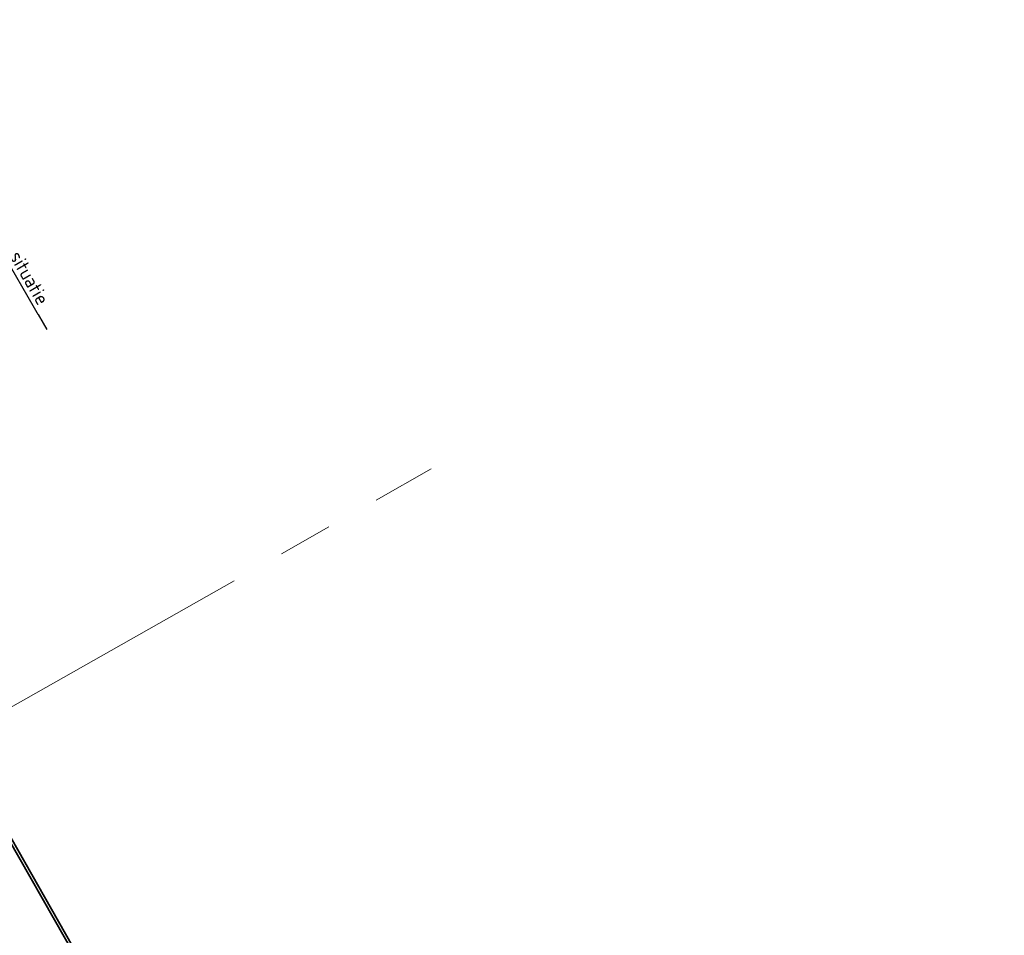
# Model space of a CAD drawing. Header units: metres. Extents: x 111691 to 117439, y 474133 to 478789.
# Tile 26 of 127: x 114702 to 114739, y 475949 to 475983. Entities that reach past the tile are written whole.
import ezdxf
from ezdxf import colors
from ezdxf.entities.mleader import LeaderData, LeaderLine
from ezdxf.math import Vec2, Vec3

# ---------------------------------------------------------------- set-up
doc = ezdxf.new("R2010")
doc.units = ezdxf.units.M
doc.linetypes.add('AM-AS', pattern=[16, 10, -2, 2, -2])
for name, color, linetype, lineweight in [('N-WE-AM-AS-G', 10, 'AM-AS', 18), ('N-WE-VH-KANTOPSLUITING_OPSLUITBAND_100X200-G', 150, 'Continuous', 35), ('N-WE-VH-KANTOPSLUITING_VOORKANTBAND-G', 7, 'Continuous', 35), ('X-XX-AL-AANPIJLING-T25', 7, 'Continuous', 25)]:
    doc.layers.add(name, color=color, linetype=linetype, lineweight=lineweight)
doc.styles.add('NLCS-ISO-ANNOTATIEF-T25', font='NLCS-ISO.ttf', dxfattribs={"height": 2.5})

msp = doc.modelspace()

# ---------------------------------------------------------------- linework, layer by layer
at = {"layer": 'N-WE-AM-AS-G'}
msp.add_lwpolyline([(114642.514, 475923.692), (114656.861, 475931.825), (114673.696, 475941.369), (114717.474, 475966.186)], dxfattribs=at)
at = {"layer": 'N-WE-VH-KANTOPSLUITING_OPSLUITBAND_100X200-G', "flags": 128}
msp.add_lwpolyline([(114925.449, 475560.571), (114759.114, 475852.253), (114685.572, 475981.299, -0.004745), (114685.516, 475981.4, -0.004745), (114685.534, 475981.409)], format="xyb", dxfattribs=at)
at = {"layer": 'N-WE-VH-KANTOPSLUITING_VOORKANTBAND-G', "flags": 128}
msp.add_lwpolyline([(114945.006, 475526.479), (114759.201, 475852.303), (114685.659, 475981.348, -0.003536), (114685.618, 475981.422)], format="xyb", dxfattribs=at)

# ---------------------------------------------------------------- next in the draw order: leaders
at = {"layer": 'X-XX-AL-AANPIJLING-T25'}
ml = msp.add_multileader_mtext('Standard', dxfattribs=at)
ml.set_content('Talud aansluiten op bestaande situatie', color=256, style='NLCS-ISO-ANNOTATIEF-T25')
ml.set_leader_properties(color=256, linetype='ByLayer', lineweight=-1)
ml.build(insert=Vec2(0, 0))
ml.multileader.update_dxf_attribs({"text_left_attachment_type": 5, "text_right_attachment_type": 5, "dogleg_length": 2.5, "arrow_head_size": 0.5, "scale": 0.2})
ctx = ml.context
ctx.base_point, ctx.scale, ctx.char_height, ctx.arrow_head_size, ctx.landing_gap_size, ctx.plane_origin, ctx.plane_x_axis, ctx.plane_y_axis = Vec3(114696.994, 475982.268), 0.2, 0.5, 0.5, 0.18, Vec3(114690.196, 475981.997), Vec3(0.501689, -0.865048), Vec3(0.865048, 0.501689)
ctx.left_attachment, ctx.right_attachment = 5, 5
notes = []
notes.append((ctx, [(0, (1, 1, 0), (114696.743, 475982.7), (0.501689, -0.865048), 0.5, [(0, [(114690.196, 475981.997)], 0, [])])]))
ctx.mtext.insert, ctx.mtext.text_direction, ctx.mtext.rotation, ctx.mtext.flow_direction = Vec3(114697.647, 475982.438), Vec3(0.501689, -0.865048), 5.237939, 5
ctx.mtext.has_bg_fill, ctx.mtext.bg_color, ctx.mtext.bg_scale_factor, ctx.mtext.bg_transparency, ctx.mtext.use_window_bg_color = 1, -1027028792, 1.5, 0, 1
for ctx, leaders in notes:
    for number, flags, end, landing, length, lines in leaders:
        leader = LeaderData()
        leader.index, (leader.has_last_leader_line, leader.has_dogleg_vector, leader.attachment_direction) = number, flags
        leader.last_leader_point, leader.dogleg_vector, leader.dogleg_length = Vec3(end), Vec3(landing), length
        for number, points, colour, breaks in lines:
            line = LeaderLine()
            line.index, line.vertices, line.color, line.breaks = number, Vec3.list(points), colors.encode_raw_color(colour), breaks
            leader.lines.append(line)
        ctx.leaders.append(leader)

doc.saveas('drawing.dxf')
